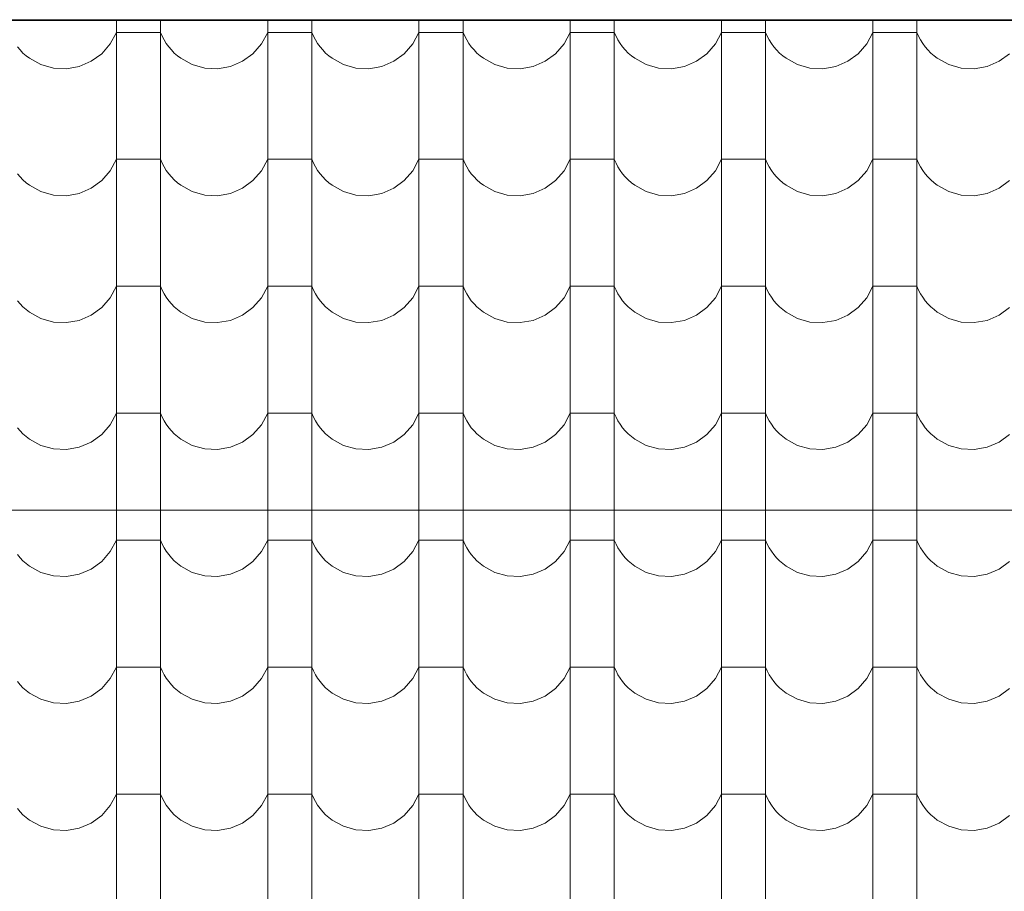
# Model space of a CAD drawing. Header units: millimetres. Extents: x -68772 to 137055, y -73300 to 19650.
# Tile 180 of 212: x 80269 to 81665, y -38019 to -36782. Entities that reach past the tile are written whole.
import ezdxf

# ---------------------------------------------------------------- set-up
doc = ezdxf.new("R2010")
doc.units = ezdxf.units.MM
doc.header["$MEASUREMENT"] = 0
for name, color, linetype, lineweight in [('Nowe_810-G Ogólne_Nr_pióra__1', 7, 'Continuous', 18), ('Nowe_810-G Ogólne_Nr_pióra__26', 13, 'Continuous', 18), ('Nowe_NIEWIDOCZNE DACHY_Nr_pióra__1', 7, 'Continuous', 18)]:
    doc.layers.add(name, color=color, linetype=linetype, lineweight=lineweight)

# ---------------------------------------------------------------- blocks, each defined once
blk = doc.blocks.new('*X46')
at = {"layer": 'Nowe_810-G Ogólne_Nr_pióra__26', "color": 13, "linetype": 'Continuous', "lineweight": 18}
for p, q in [((80406.3, -36783.7), (80406.3, -36910.2)), ((80468.7, -36783.8), (80468.7, -36910.2)), ((80620.8, -36783.8), (80620.8, -36910.2)), ((80683.2, -36783.8), (80683.2, -36910.2)), ((80835.3, -36783.8), (80835.3, -36910.2)), ((80897.7, -36783.8), (80897.7, -36910.2)), ((81049.8, -36783.9), (81049.8, -36910.2)), ((81112.2, -36783.9), (81112.2, -36910.2)), ((81264.3, -36783.9), (81264.3, -36910.2)), ((81326.7, -36783.9), (81326.7, -36910.2)), ((81478.8, -36783.9), (81478.8, -36910.2)), ((81541.2, -36783.9), (81541.2, -36910.2)), ((80397.6, -36816.7), (80406.3, -36800.4)), ((80437.5, -36800.4), (80406.3, -36800.4)), ((80468.7, -36800.4), (80437.5, -36800.4)), ((80468.7, -36800.4), (80471.1, -36805.9)), ((80471.1, -36805.9), (80473.9, -36811.1)), ((80612.1, -36816.7), (80620.8, -36800.4)), ((80652, -36800.4), (80620.8, -36800.4)), ((80683.2, -36800.4), (80652, -36800.4)), ((80683.2, -36800.4), (80685.6, -36805.9)), ((80685.6, -36805.9), (80688.4, -36811.1)), ((80826.6, -36816.7), (80835.3, -36800.4)), ((80866.5, -36800.4), (80835.3, -36800.4)), ((80897.7, -36800.4), (80866.5, -36800.4)), ((80897.7, -36800.4), (80900.1, -36805.9)), ((80900.1, -36805.9), (80902.9, -36811.1)), ((81041.1, -36816.7), (81049.8, -36800.4)), ((81081, -36800.4), (81049.8, -36800.4)), ((81112.2, -36800.4), (81081, -36800.4)), ((81112.2, -36800.4), (81114.6, -36805.9)), ((81114.6, -36805.9), (81117.4, -36811.1)), ((81255.6, -36816.7), (81264.3, -36800.4)), ((81295.5, -36800.4), (81264.3, -36800.4)), ((81326.7, -36800.4), (81295.5, -36800.4)), ((81326.7, -36800.4), (81329.1, -36805.9)), ((81329.1, -36805.9), (81331.9, -36811.1)), ((81470.1, -36816.7), (81478.8, -36800.4)), ((81510, -36800.4), (81478.8, -36800.4)), ((81541.2, -36800.4), (81510, -36800.4)), ((81541.2, -36800.4), (81543.6, -36805.9)), ((81543.6, -36805.9), (81546.4, -36811.1)), ((80385.5, -36830.7), (80397.6, -36816.7)), ((80473.9, -36811.1), (80477, -36816.1)), ((80477, -36816.1), (80480.5, -36820.9)), ((80600, -36830.7), (80612.1, -36816.7)), ((80688.4, -36811.1), (80691.5, -36816.1)), ((80691.5, -36816.1), (80695, -36820.9)), ((80814.5, -36830.7), (80826.6, -36816.7)), ((80902.9, -36811.1), (80906, -36816.1)), ((80906, -36816.1), (80909.5, -36820.9)), ((81029, -36830.7), (81041.1, -36816.7)), ((81117.4, -36811.1), (81120.5, -36816.1)), ((81120.5, -36816.1), (81124, -36820.9)), ((81243.5, -36830.7), (81255.6, -36816.7)), ((81331.9, -36811.1), (81335, -36816.1)), ((81335, -36816.1), (81338.5, -36820.9)), ((81458, -36830.7), (81470.1, -36816.7)), ((81546.4, -36811.1), (81549.5, -36816.1)), ((81549.5, -36816.1), (81553, -36820.9)), ((80266, -36820.9), (80269.8, -36825.4)), ((80269.8, -36825.4), (80273.9, -36829.7)), ((80273.9, -36829.7), (80278.4, -36833.6)), ((80278.4, -36833.6), (80283.1, -36837.2)), ((80370.6, -36841.5), (80385.5, -36830.7)), ((80480.5, -36820.9), (80484.3, -36825.4)), ((80484.3, -36825.4), (80488.4, -36829.7)), ((80488.4, -36829.7), (80492.9, -36833.6)), ((80492.9, -36833.6), (80497.6, -36837.2)), ((80585.1, -36841.5), (80600, -36830.7)), ((80695, -36820.9), (80698.8, -36825.4)), ((80698.8, -36825.4), (80702.9, -36829.7)), ((80702.9, -36829.7), (80707.4, -36833.6)), ((80707.4, -36833.6), (80712.1, -36837.2)), ((80799.6, -36841.5), (80814.5, -36830.7)), ((80909.5, -36820.9), (80913.3, -36825.4)), ((80913.3, -36825.4), (80917.4, -36829.7)), ((80917.4, -36829.7), (80921.9, -36833.6)), ((80921.9, -36833.6), (80926.6, -36837.2)), ((81014.1, -36841.5), (81029, -36830.7)), ((81124, -36820.9), (81127.8, -36825.4)), ((81127.8, -36825.4), (81131.9, -36829.7)), ((81131.9, -36829.7), (81136.4, -36833.6)), ((81136.4, -36833.6), (81141.1, -36837.2)), ((81228.6, -36841.5), (81243.5, -36830.7)), ((81338.5, -36820.9), (81342.3, -36825.4)), ((81342.3, -36825.4), (81346.4, -36829.7)), ((81346.4, -36829.7), (81350.9, -36833.6)), ((81350.9, -36833.6), (81355.6, -36837.2)), ((81443.1, -36841.5), (81458, -36830.7)), ((81553, -36820.9), (81556.8, -36825.4)), ((81556.8, -36825.4), (81560.9, -36829.7)), ((81560.9, -36829.7), (81565.4, -36833.6)), ((81565.4, -36833.6), (81570.1, -36837.2)), ((81657.6, -36841.5), (81672.5, -36830.7)), ((80283.1, -36837.2), (80299.3, -36846.1)), ((80299.3, -36846.1), (80317, -36851.1)), ((80353.6, -36848.8), (80370.6, -36841.5)), ((80497.6, -36837.2), (80513.8, -36846.1)), ((80513.8, -36846.1), (80531.5, -36851.1)), ((80568.1, -36848.8), (80585.1, -36841.5)), ((80712.1, -36837.2), (80728.3, -36846.1)), ((80728.3, -36846.1), (80746, -36851.1)), ((80782.6, -36848.8), (80799.6, -36841.5)), ((80926.6, -36837.2), (80942.8, -36846.1)), ((80942.8, -36846.1), (80960.5, -36851.1)), ((80997.1, -36848.8), (81014.1, -36841.5)), ((81141.1, -36837.2), (81157.3, -36846.1)), ((81157.3, -36846.1), (81175, -36851.1)), ((81211.6, -36848.8), (81228.6, -36841.5)), ((81355.6, -36837.2), (81371.8, -36846.1)), ((81371.8, -36846.1), (81389.5, -36851.1)), ((81426.1, -36848.8), (81443.1, -36841.5)), ((81570.1, -36837.2), (81586.3, -36846.1)), ((81586.3, -36846.1), (81604, -36851.1)), ((81640.6, -36848.8), (81657.6, -36841.5)), ((80317, -36851.1), (80335.4, -36852)), ((80335.4, -36852), (80353.6, -36848.8)), ((80531.5, -36851.1), (80549.9, -36852)), ((80549.9, -36852), (80568.1, -36848.8)), ((80746, -36851.1), (80764.4, -36852)), ((80764.4, -36852), (80782.6, -36848.8)), ((80960.5, -36851.1), (80978.9, -36852)), ((80978.9, -36852), (80997.1, -36848.8)), ((81175, -36851.1), (81193.4, -36852)), ((81193.4, -36852), (81211.6, -36848.8)), ((81389.5, -36851.1), (81407.9, -36852)), ((81407.9, -36852), (81426.1, -36848.8)), ((81604, -36851.1), (81622.4, -36852)), ((81622.4, -36852), (81640.6, -36848.8)), ((80406.3, -36910.2), (80406.3, -37090.3)), ((80468.7, -36910.2), (80468.7, -37090.3)), ((80620.8, -36910.2), (80620.8, -37090.3)), ((80683.2, -36910.2), (80683.2, -37090.3)), ((80835.3, -36910.2), (80835.3, -37090.3)), ((80897.7, -36910.2), (80897.7, -37090.3)), ((81049.8, -36910.2), (81049.8, -37090.3)), ((81112.2, -36910.2), (81112.2, -37090.3)), ((81264.3, -36910.2), (81264.3, -37090.3)), ((81326.7, -36910.2), (81326.7, -37090.3)), ((81478.8, -36910.2), (81478.8, -37090.3)), ((81541.2, -36910.2), (81541.2, -37090.3)), ((80397.6, -36996.8), (80406.3, -36980.5)), ((80437.5, -36980.5), (80406.3, -36980.5)), ((80468.7, -36980.5), (80437.5, -36980.5)), ((80468.7, -36980.5), (80471.1, -36985.9)), ((80471.1, -36985.9), (80473.9, -36991.2)), ((80612.1, -36996.8), (80620.8, -36980.5)), ((80652, -36980.5), (80620.8, -36980.5)), ((80683.2, -36980.5), (80652, -36980.5)), ((80683.2, -36980.5), (80685.6, -36985.9)), ((80685.6, -36985.9), (80688.4, -36991.2)), ((80826.6, -36996.8), (80835.3, -36980.5)), ((80866.5, -36980.5), (80835.3, -36980.5)), ((80897.7, -36980.5), (80866.5, -36980.5)), ((80897.7, -36980.5), (80900.1, -36985.9)), ((80900.1, -36985.9), (80902.9, -36991.2)), ((81041.1, -36996.8), (81049.8, -36980.5)), ((81081, -36980.5), (81049.8, -36980.5)), ((81112.2, -36980.5), (81081, -36980.5)), ((81112.2, -36980.5), (81114.6, -36985.9)), ((81114.6, -36985.9), (81117.4, -36991.2)), ((81255.6, -36996.8), (81264.3, -36980.5)), ((81295.5, -36980.5), (81264.3, -36980.5)), ((81326.7, -36980.5), (81295.5, -36980.5)), ((81326.7, -36980.5), (81329.1, -36985.9)), ((81329.1, -36985.9), (81331.9, -36991.2)), ((81470.1, -36996.8), (81478.8, -36980.5)), ((81510, -36980.5), (81478.8, -36980.5)), ((81541.2, -36980.5), (81510, -36980.5)), ((81541.2, -36980.5), (81543.6, -36985.9)), ((81543.6, -36985.9), (81546.4, -36991.2)), ((80266, -37001), (80269.8, -37005.5)), ((80385.5, -37010.7), (80397.6, -36996.8)), ((80473.9, -36991.2), (80477, -36996.2)), ((80477, -36996.2), (80480.5, -37001)), ((80480.5, -37001), (80484.3, -37005.5)), ((80600, -37010.7), (80612.1, -36996.8)), ((80688.4, -36991.2), (80691.5, -36996.2)), ((80691.5, -36996.2), (80695, -37001)), ((80695, -37001), (80698.8, -37005.5)), ((80814.5, -37010.7), (80826.6, -36996.8)), ((80902.9, -36991.2), (80906, -36996.2)), ((80906, -36996.2), (80909.5, -37001)), ((80909.5, -37001), (80913.3, -37005.5)), ((81029, -37010.7), (81041.1, -36996.8)), ((81117.4, -36991.2), (81120.5, -36996.2)), ((81120.5, -36996.2), (81124, -37001)), ((81124, -37001), (81127.8, -37005.5)), ((81243.5, -37010.7), (81255.6, -36996.8)), ((81331.9, -36991.2), (81335, -36996.2)), ((81335, -36996.2), (81338.5, -37001)), ((81338.5, -37001), (81342.3, -37005.5)), ((81458, -37010.7), (81470.1, -36996.8)), ((81546.4, -36991.2), (81549.5, -36996.2)), ((81549.5, -36996.2), (81553, -37001)), ((81553, -37001), (81556.8, -37005.5)), ((80269.8, -37005.5), (80273.9, -37009.7)), ((80273.9, -37009.7), (80278.4, -37013.6)), ((80278.4, -37013.6), (80283.1, -37017.2)), ((80370.6, -37021.6), (80385.5, -37010.7)), ((80484.3, -37005.5), (80488.4, -37009.7)), ((80488.4, -37009.7), (80492.9, -37013.6)), ((80492.9, -37013.6), (80497.6, -37017.2)), ((80585.1, -37021.6), (80600, -37010.7)), ((80698.8, -37005.5), (80702.9, -37009.7)), ((80702.9, -37009.7), (80707.4, -37013.6)), ((80707.4, -37013.6), (80712.1, -37017.2)), ((80799.6, -37021.6), (80814.5, -37010.7)), ((80913.3, -37005.5), (80917.4, -37009.7)), ((80917.4, -37009.7), (80921.9, -37013.6)), ((80921.9, -37013.6), (80926.6, -37017.2)), ((81014.1, -37021.6), (81029, -37010.7)), ((81127.8, -37005.5), (81131.9, -37009.7)), ((81131.9, -37009.7), (81136.4, -37013.6)), ((81136.4, -37013.6), (81141.1, -37017.2)), ((81228.6, -37021.6), (81243.5, -37010.7)), ((81342.3, -37005.5), (81346.4, -37009.7)), ((81346.4, -37009.7), (81350.9, -37013.6)), ((81350.9, -37013.6), (81355.6, -37017.2)), ((81443.1, -37021.6), (81458, -37010.7)), ((81556.8, -37005.5), (81560.9, -37009.7)), ((81560.9, -37009.7), (81565.4, -37013.6)), ((81565.4, -37013.6), (81570.1, -37017.2)), ((81657.6, -37021.6), (81672.5, -37010.7)), ((80283.1, -37017.2), (80299.3, -37026.1)), ((80299.3, -37026.1), (80317, -37031.1)), ((80335.4, -37032.1), (80353.6, -37028.8)), ((80353.6, -37028.8), (80370.6, -37021.6)), ((80497.6, -37017.2), (80513.8, -37026.1)), ((80513.8, -37026.1), (80531.5, -37031.1)), ((80549.9, -37032.1), (80568.1, -37028.8)), ((80568.1, -37028.8), (80585.1, -37021.6)), ((80712.1, -37017.2), (80728.3, -37026.1)), ((80728.3, -37026.1), (80746, -37031.1)), ((80764.4, -37032.1), (80782.6, -37028.8)), ((80782.6, -37028.8), (80799.6, -37021.6)), ((80926.6, -37017.2), (80942.8, -37026.1)), ((80942.8, -37026.1), (80960.5, -37031.1)), ((80978.9, -37032.1), (80997.1, -37028.8)), ((80997.1, -37028.8), (81014.1, -37021.6)), ((81141.1, -37017.2), (81157.3, -37026.1)), ((81157.3, -37026.1), (81175, -37031.1)), ((81193.4, -37032.1), (81211.6, -37028.8)), ((81211.6, -37028.8), (81228.6, -37021.6)), ((81355.6, -37017.2), (81371.8, -37026.1)), ((81371.8, -37026.1), (81389.5, -37031.1)), ((81407.9, -37032.1), (81426.1, -37028.8)), ((81426.1, -37028.8), (81443.1, -37021.6)), ((81570.1, -37017.2), (81586.3, -37026.1)), ((81586.3, -37026.1), (81604, -37031.1)), ((81622.4, -37032.1), (81640.6, -37028.8)), ((81640.6, -37028.8), (81657.6, -37021.6)), ((80317, -37031.1), (80335.4, -37032.1)), ((80531.5, -37031.1), (80549.9, -37032.1)), ((80746, -37031.1), (80764.4, -37032.1)), ((80960.5, -37031.1), (80978.9, -37032.1)), ((81175, -37031.1), (81193.4, -37032.1)), ((81389.5, -37031.1), (81407.9, -37032.1)), ((81604, -37031.1), (81622.4, -37032.1)), ((80406.3, -37090.3), (80406.3, -37270.3)), ((80468.7, -37090.3), (80468.7, -37270.3)), ((80620.8, -37090.3), (80620.8, -37270.3)), ((80683.2, -37090.3), (80683.2, -37270.3)), ((80835.3, -37090.3), (80835.3, -37270.3)), ((80897.7, -37090.3), (80897.7, -37270.3)), ((81049.8, -37090.3), (81049.8, -37270.3)), ((81112.2, -37090.3), (81112.2, -37270.3)), ((81264.3, -37090.3), (81264.3, -37270.3)), ((81326.7, -37090.3), (81326.7, -37270.3)), ((81478.8, -37090.3), (81478.8, -37270.3)), ((81541.2, -37090.3), (81541.2, -37270.3)), ((80397.6, -37176.8), (80406.3, -37160.5)), ((80437.5, -37160.5), (80406.3, -37160.5)), ((80468.7, -37160.5), (80437.5, -37160.5)), ((80468.7, -37160.5), (80471.1, -37166)), ((80471.1, -37166), (80473.9, -37171.2)), ((80612.1, -37176.8), (80620.8, -37160.5)), ((80652, -37160.5), (80620.8, -37160.5)), ((80683.2, -37160.5), (80652, -37160.5)), ((80683.2, -37160.5), (80685.6, -37166)), ((80685.6, -37166), (80688.4, -37171.2)), ((80826.6, -37176.8), (80835.3, -37160.5)), ((80866.5, -37160.5), (80835.3, -37160.5)), ((80897.7, -37160.5), (80866.5, -37160.5)), ((80897.7, -37160.5), (80900.1, -37166)), ((80900.1, -37166), (80902.9, -37171.2)), ((81041.1, -37176.8), (81049.8, -37160.5)), ((81081, -37160.5), (81049.8, -37160.5)), ((81112.2, -37160.5), (81081, -37160.5)), ((81112.2, -37160.5), (81114.6, -37166)), ((81114.6, -37166), (81117.4, -37171.2)), ((81255.6, -37176.8), (81264.3, -37160.5)), ((81295.5, -37160.5), (81264.3, -37160.5)), ((81326.7, -37160.5), (81295.5, -37160.5)), ((81326.7, -37160.5), (81329.1, -37166)), ((81329.1, -37166), (81331.9, -37171.2)), ((81470.1, -37176.8), (81478.8, -37160.5)), ((81510, -37160.5), (81478.8, -37160.5)), ((81541.2, -37160.5), (81510, -37160.5)), ((81541.2, -37160.5), (81543.6, -37166)), ((81543.6, -37166), (81546.4, -37171.2)), ((80266, -37181), (80269.8, -37185.5)), ((80385.5, -37190.8), (80397.6, -37176.8)), ((80473.9, -37171.2), (80477, -37176.2)), ((80477, -37176.2), (80480.5, -37181)), ((80480.5, -37181), (80484.3, -37185.5)), ((80600, -37190.8), (80612.1, -37176.8)), ((80688.4, -37171.2), (80691.5, -37176.2)), ((80691.5, -37176.2), (80695, -37181)), ((80695, -37181), (80698.8, -37185.5)), ((80814.5, -37190.8), (80826.6, -37176.8)), ((80902.9, -37171.2), (80906, -37176.2)), ((80906, -37176.2), (80909.5, -37181)), ((80909.5, -37181), (80913.3, -37185.5)), ((81029, -37190.8), (81041.1, -37176.8)), ((81117.4, -37171.2), (81120.5, -37176.2)), ((81120.5, -37176.2), (81124, -37181)), ((81124, -37181), (81127.8, -37185.5)), ((81243.5, -37190.8), (81255.6, -37176.8)), ((81331.9, -37171.2), (81335, -37176.2)), ((81335, -37176.2), (81338.5, -37181)), ((81338.5, -37181), (81342.3, -37185.5)), ((81458, -37190.8), (81470.1, -37176.8)), ((81546.4, -37171.2), (81549.5, -37176.2)), ((81549.5, -37176.2), (81553, -37181)), ((81553, -37181), (81556.8, -37185.5)), ((80269.8, -37185.5), (80273.9, -37189.8)), ((80273.9, -37189.8), (80278.4, -37193.7)), ((80278.4, -37193.7), (80283.1, -37197.3)), ((80283.1, -37197.3), (80299.3, -37206.2)), ((80370.6, -37201.6), (80385.5, -37190.8)), ((80484.3, -37185.5), (80488.4, -37189.8)), ((80488.4, -37189.8), (80492.9, -37193.7)), ((80492.9, -37193.7), (80497.6, -37197.3)), ((80497.6, -37197.3), (80513.8, -37206.2)), ((80585.1, -37201.6), (80600, -37190.8)), ((80698.8, -37185.5), (80702.9, -37189.8)), ((80702.9, -37189.8), (80707.4, -37193.7)), ((80707.4, -37193.7), (80712.1, -37197.3)), ((80712.1, -37197.3), (80728.3, -37206.2)), ((80799.6, -37201.6), (80814.5, -37190.8)), ((80913.3, -37185.5), (80917.4, -37189.8)), ((80917.4, -37189.8), (80921.9, -37193.7)), ((80921.9, -37193.7), (80926.6, -37197.3)), ((80926.6, -37197.3), (80942.8, -37206.2)), ((81014.1, -37201.6), (81029, -37190.8)), ((81127.8, -37185.5), (81131.9, -37189.8)), ((81131.9, -37189.8), (81136.4, -37193.7)), ((81136.4, -37193.7), (81141.1, -37197.3)), ((81141.1, -37197.3), (81157.3, -37206.2)), ((81228.6, -37201.6), (81243.5, -37190.8)), ((81342.3, -37185.5), (81346.4, -37189.8)), ((81346.4, -37189.8), (81350.9, -37193.7)), ((81350.9, -37193.7), (81355.6, -37197.3)), ((81355.6, -37197.3), (81371.8, -37206.2)), ((81443.1, -37201.6), (81458, -37190.8)), ((81556.8, -37185.5), (81560.9, -37189.8)), ((81560.9, -37189.8), (81565.4, -37193.7)), ((81565.4, -37193.7), (81570.1, -37197.3)), ((81570.1, -37197.3), (81586.3, -37206.2)), ((81657.6, -37201.6), (81672.5, -37190.8)), ((80299.3, -37206.2), (80317, -37211.2)), ((80317, -37211.2), (80335.4, -37212.1)), ((80335.4, -37212.1), (80353.6, -37208.9)), ((80353.6, -37208.9), (80370.6, -37201.6)), ((80513.8, -37206.2), (80531.5, -37211.2)), ((80531.5, -37211.2), (80549.9, -37212.1)), ((80549.9, -37212.1), (80568.1, -37208.9)), ((80568.1, -37208.9), (80585.1, -37201.6)), ((80728.3, -37206.2), (80746, -37211.2)), ((80746, -37211.2), (80764.4, -37212.1)), ((80764.4, -37212.1), (80782.6, -37208.9)), ((80782.6, -37208.9), (80799.6, -37201.6)), ((80942.8, -37206.2), (80960.5, -37211.2)), ((80960.5, -37211.2), (80978.9, -37212.1)), ((80978.9, -37212.1), (80997.1, -37208.9)), ((80997.1, -37208.9), (81014.1, -37201.6)), ((81157.3, -37206.2), (81175, -37211.2)), ((81175, -37211.2), (81193.4, -37212.1)), ((81193.4, -37212.1), (81211.6, -37208.9)), ((81211.6, -37208.9), (81228.6, -37201.6)), ((81371.8, -37206.2), (81389.5, -37211.2)), ((81389.5, -37211.2), (81407.9, -37212.1)), ((81407.9, -37212.1), (81426.1, -37208.9)), ((81426.1, -37208.9), (81443.1, -37201.6)), ((81586.3, -37206.2), (81604, -37211.2)), ((81604, -37211.2), (81622.4, -37212.1)), ((81622.4, -37212.1), (81640.6, -37208.9)), ((81640.6, -37208.9), (81657.6, -37201.6)), ((80406.3, -37270.3), (80406.3, -37450.4)), ((80468.7, -37270.3), (80468.7, -37450.4)), ((80620.8, -37270.3), (80620.8, -37450.4)), ((80683.2, -37270.3), (80683.2, -37450.4)), ((80835.3, -37270.3), (80835.3, -37450.4)), ((80897.7, -37270.3), (80897.7, -37450.4)), ((81049.8, -37270.3), (81049.8, -37450.4)), ((81112.2, -37270.3), (81112.2, -37450.4)), ((81264.3, -37270.3), (81264.3, -37450.4)), ((81326.7, -37270.3), (81326.7, -37450.4)), ((81478.8, -37270.3), (81478.8, -37450.4)), ((81541.2, -37270.3), (81541.2, -37450.4)), ((80397.6, -37356.9), (80406.3, -37340.6)), ((80437.5, -37340.6), (80406.3, -37340.6)), ((80468.7, -37340.6), (80437.5, -37340.6)), ((80468.7, -37340.6), (80471.1, -37346)), ((80471.1, -37346), (80473.9, -37351.3)), ((80612.1, -37356.9), (80620.8, -37340.6)), ((80652, -37340.6), (80620.8, -37340.6)), ((80683.2, -37340.6), (80652, -37340.6)), ((80683.2, -37340.6), (80685.6, -37346)), ((80685.6, -37346), (80688.4, -37351.3)), ((80826.6, -37356.9), (80835.3, -37340.6)), ((80866.5, -37340.6), (80835.3, -37340.6)), ((80897.7, -37340.6), (80866.5, -37340.6)), ((80897.7, -37340.6), (80900.1, -37346)), ((80900.1, -37346), (80902.9, -37351.3)), ((81041.1, -37356.9), (81049.8, -37340.6)), ((81081, -37340.6), (81049.8, -37340.6)), ((81112.2, -37340.6), (81081, -37340.6)), ((81112.2, -37340.6), (81114.6, -37346)), ((81114.6, -37346), (81117.4, -37351.3)), ((81255.6, -37356.9), (81264.3, -37340.6)), ((81295.5, -37340.6), (81264.3, -37340.6)), ((81326.7, -37340.6), (81295.5, -37340.6)), ((81326.7, -37340.6), (81329.1, -37346)), ((81329.1, -37346), (81331.9, -37351.3)), ((81470.1, -37356.9), (81478.8, -37340.6)), ((81510, -37340.6), (81478.8, -37340.6)), ((81541.2, -37340.6), (81510, -37340.6)), ((81541.2, -37340.6), (81543.6, -37346)), ((81543.6, -37346), (81546.4, -37351.3)), ((80266, -37361.1), (80269.8, -37365.6)), ((80385.5, -37370.8), (80397.6, -37356.9)), ((80473.9, -37351.3), (80477, -37356.3)), ((80477, -37356.3), (80480.5, -37361.1)), ((80480.5, -37361.1), (80484.3, -37365.6)), ((80600, -37370.8), (80612.1, -37356.9)), ((80688.4, -37351.3), (80691.5, -37356.3)), ((80691.5, -37356.3), (80695, -37361.1)), ((80695, -37361.1), (80698.8, -37365.6)), ((80814.5, -37370.8), (80826.6, -37356.9)), ((80902.9, -37351.3), (80906, -37356.3)), ((80906, -37356.3), (80909.5, -37361.1)), ((80909.5, -37361.1), (80913.3, -37365.6)), ((81029, -37370.8), (81041.1, -37356.9)), ((81117.4, -37351.3), (81120.5, -37356.3)), ((81120.5, -37356.3), (81124, -37361.1)), ((81124, -37361.1), (81127.8, -37365.6)), ((81243.5, -37370.8), (81255.6, -37356.9)), ((81331.9, -37351.3), (81335, -37356.3)), ((81335, -37356.3), (81338.5, -37361.1)), ((81338.5, -37361.1), (81342.3, -37365.6)), ((81458, -37370.8), (81470.1, -37356.9)), ((81546.4, -37351.3), (81549.5, -37356.3)), ((81549.5, -37356.3), (81553, -37361.1)), ((81553, -37361.1), (81556.8, -37365.6)), ((80269.8, -37365.6), (80273.9, -37369.8)), ((80273.9, -37369.8), (80278.4, -37373.7)), ((80278.4, -37373.7), (80283.1, -37377.3)), ((80283.1, -37377.3), (80299.3, -37386.2)), ((80370.6, -37381.7), (80385.5, -37370.8)), ((80484.3, -37365.6), (80488.4, -37369.8)), ((80488.4, -37369.8), (80492.9, -37373.7)), ((80492.9, -37373.7), (80497.6, -37377.3)), ((80497.6, -37377.3), (80513.8, -37386.2)), ((80585.1, -37381.7), (80600, -37370.8)), ((80698.8, -37365.6), (80702.9, -37369.8)), ((80702.9, -37369.8), (80707.4, -37373.7)), ((80707.4, -37373.7), (80712.1, -37377.3)), ((80712.1, -37377.3), (80728.3, -37386.2)), ((80799.6, -37381.7), (80814.5, -37370.8)), ((80913.3, -37365.6), (80917.4, -37369.8)), ((80917.4, -37369.8), (80921.9, -37373.7)), ((80921.9, -37373.7), (80926.6, -37377.3)), ((80926.6, -37377.3), (80942.8, -37386.2)), ((81014.1, -37381.7), (81029, -37370.8)), ((81127.8, -37365.6), (81131.9, -37369.8)), ((81131.9, -37369.8), (81136.4, -37373.7)), ((81136.4, -37373.7), (81141.1, -37377.3)), ((81141.1, -37377.3), (81157.3, -37386.2)), ((81228.6, -37381.7), (81243.5, -37370.8)), ((81342.3, -37365.6), (81346.4, -37369.8)), ((81346.4, -37369.8), (81350.9, -37373.7)), ((81350.9, -37373.7), (81355.6, -37377.3)), ((81355.6, -37377.3), (81371.8, -37386.2)), ((81443.1, -37381.7), (81458, -37370.8)), ((81556.8, -37365.6), (81560.9, -37369.8)), ((81560.9, -37369.8), (81565.4, -37373.7)), ((81565.4, -37373.7), (81570.1, -37377.3)), ((81570.1, -37377.3), (81586.3, -37386.2)), ((81657.6, -37381.7), (81672.5, -37370.8)), ((80299.3, -37386.2), (80317, -37391.2)), ((80317, -37391.2), (80335.4, -37392.2)), ((80335.4, -37392.2), (80353.6, -37388.9)), ((80353.6, -37388.9), (80370.6, -37381.7)), ((80513.8, -37386.2), (80531.5, -37391.2)), ((80531.5, -37391.2), (80549.9, -37392.2)), ((80549.9, -37392.2), (80568.1, -37388.9)), ((80568.1, -37388.9), (80585.1, -37381.7)), ((80728.3, -37386.2), (80746, -37391.2)), ((80746, -37391.2), (80764.4, -37392.2)), ((80764.4, -37392.2), (80782.6, -37388.9)), ((80782.6, -37388.9), (80799.6, -37381.7)), ((80942.8, -37386.2), (80960.5, -37391.2)), ((80960.5, -37391.2), (80978.9, -37392.2)), ((80978.9, -37392.2), (80997.1, -37388.9)), ((80997.1, -37388.9), (81014.1, -37381.7)), ((81157.3, -37386.2), (81175, -37391.2)), ((81175, -37391.2), (81193.4, -37392.2)), ((81193.4, -37392.2), (81211.6, -37388.9)), ((81211.6, -37388.9), (81228.6, -37381.7)), ((81371.8, -37386.2), (81389.5, -37391.2)), ((81389.5, -37391.2), (81407.9, -37392.2)), ((81407.9, -37392.2), (81426.1, -37388.9)), ((81426.1, -37388.9), (81443.1, -37381.7)), ((81586.3, -37386.2), (81604, -37391.2)), ((81604, -37391.2), (81622.4, -37392.2)), ((81622.4, -37392.2), (81640.6, -37388.9)), ((81640.6, -37388.9), (81657.6, -37381.7)), ((80406.3, -37450.4), (80406.3, -37630.4)), ((80468.7, -37450.4), (80468.7, -37630.4)), ((80620.8, -37450.4), (80620.8, -37630.4)), ((80683.2, -37450.4), (80683.2, -37630.4)), ((80835.3, -37450.4), (80835.3, -37630.4)), ((80897.7, -37450.4), (80897.7, -37630.4)), ((81049.8, -37450.4), (81049.8, -37630.4)), ((81112.2, -37450.4), (81112.2, -37630.4)), ((81264.3, -37450.4), (81264.3, -37630.4)), ((81326.7, -37450.4), (81326.7, -37630.4)), ((81478.8, -37450.4), (81478.8, -37630.4)), ((81541.2, -37450.4), (81541.2, -37630.4)), ((80397.6, -37536.9), (80406.3, -37520.6)), ((80437.5, -37520.6), (80406.3, -37520.6)), ((80468.7, -37520.6), (80437.5, -37520.6)), ((80468.7, -37520.6), (80471.1, -37526.1)), ((80471.1, -37526.1), (80473.9, -37531.3)), ((80473.9, -37531.3), (80477, -37536.3)), ((80612.1, -37536.9), (80620.8, -37520.6)), ((80652, -37520.6), (80620.8, -37520.6)), ((80683.2, -37520.6), (80652, -37520.6)), ((80683.2, -37520.6), (80685.6, -37526.1)), ((80685.6, -37526.1), (80688.4, -37531.3)), ((80688.4, -37531.3), (80691.5, -37536.3)), ((80826.6, -37536.9), (80835.3, -37520.6)), ((80866.5, -37520.6), (80835.3, -37520.6)), ((80897.7, -37520.6), (80866.5, -37520.6)), ((80897.7, -37520.6), (80900.1, -37526.1)), ((80900.1, -37526.1), (80902.9, -37531.3)), ((80902.9, -37531.3), (80906, -37536.3)), ((81041.1, -37536.9), (81049.8, -37520.6)), ((81081, -37520.6), (81049.8, -37520.6)), ((81112.2, -37520.6), (81081, -37520.6)), ((81112.2, -37520.6), (81114.6, -37526.1)), ((81114.6, -37526.1), (81117.4, -37531.3)), ((81117.4, -37531.3), (81120.5, -37536.3)), ((81255.6, -37536.9), (81264.3, -37520.6)), ((81295.5, -37520.6), (81264.3, -37520.6)), ((81326.7, -37520.6), (81295.5, -37520.6)), ((81326.7, -37520.6), (81329.1, -37526.1)), ((81329.1, -37526.1), (81331.9, -37531.3)), ((81331.9, -37531.3), (81335, -37536.3)), ((81470.1, -37536.9), (81478.8, -37520.6)), ((81510, -37520.6), (81478.8, -37520.6)), ((81541.2, -37520.6), (81510, -37520.6)), ((81541.2, -37520.6), (81543.6, -37526.1)), ((81543.6, -37526.1), (81546.4, -37531.3)), ((81546.4, -37531.3), (81549.5, -37536.3)), ((80266, -37541.1), (80269.8, -37545.6)), ((80269.8, -37545.6), (80273.9, -37549.9)), ((80385.5, -37550.9), (80397.6, -37536.9)), ((80477, -37536.3), (80480.5, -37541.1)), ((80480.5, -37541.1), (80484.3, -37545.6)), ((80484.3, -37545.6), (80488.4, -37549.9)), ((80600, -37550.9), (80612.1, -37536.9)), ((80691.5, -37536.3), (80695, -37541.1)), ((80695, -37541.1), (80698.8, -37545.6)), ((80698.8, -37545.6), (80702.9, -37549.9)), ((80814.5, -37550.9), (80826.6, -37536.9)), ((80906, -37536.3), (80909.5, -37541.1)), ((80909.5, -37541.1), (80913.3, -37545.6)), ((80913.3, -37545.6), (80917.4, -37549.9)), ((81029, -37550.9), (81041.1, -37536.9)), ((81120.5, -37536.3), (81124, -37541.1)), ((81124, -37541.1), (81127.8, -37545.6)), ((81127.8, -37545.6), (81131.9, -37549.9)), ((81243.5, -37550.9), (81255.6, -37536.9)), ((81335, -37536.3), (81338.5, -37541.1)), ((81338.5, -37541.1), (81342.3, -37545.6)), ((81342.3, -37545.6), (81346.4, -37549.9)), ((81458, -37550.9), (81470.1, -37536.9)), ((81549.5, -37536.3), (81553, -37541.1)), ((81553, -37541.1), (81556.8, -37545.6)), ((81556.8, -37545.6), (81560.9, -37549.9)), ((80273.9, -37549.9), (80278.4, -37553.8)), ((80278.4, -37553.8), (80283.1, -37557.4)), ((80283.1, -37557.4), (80299.3, -37566.3)), ((80370.6, -37561.7), (80385.5, -37550.9)), ((80488.4, -37549.9), (80492.9, -37553.8)), ((80492.9, -37553.8), (80497.6, -37557.4)), ((80497.6, -37557.4), (80513.8, -37566.3)), ((80585.1, -37561.7), (80600, -37550.9)), ((80702.9, -37549.9), (80707.4, -37553.8)), ((80707.4, -37553.8), (80712.1, -37557.4)), ((80712.1, -37557.4), (80728.3, -37566.3)), ((80799.6, -37561.7), (80814.5, -37550.9)), ((80917.4, -37549.9), (80921.9, -37553.8)), ((80921.9, -37553.8), (80926.6, -37557.4)), ((80926.6, -37557.4), (80942.8, -37566.3)), ((81014.1, -37561.7), (81029, -37550.9)), ((81131.9, -37549.9), (81136.4, -37553.8)), ((81136.4, -37553.8), (81141.1, -37557.4)), ((81141.1, -37557.4), (81157.3, -37566.3)), ((81228.6, -37561.7), (81243.5, -37550.9)), ((81346.4, -37549.9), (81350.9, -37553.8)), ((81350.9, -37553.8), (81355.6, -37557.4)), ((81355.6, -37557.4), (81371.8, -37566.3)), ((81443.1, -37561.7), (81458, -37550.9)), ((81560.9, -37549.9), (81565.4, -37553.8)), ((81565.4, -37553.8), (81570.1, -37557.4)), ((81570.1, -37557.4), (81586.3, -37566.3)), ((81657.6, -37561.7), (81672.5, -37550.9)), ((80299.3, -37566.3), (80317, -37571.3)), ((80317, -37571.3), (80335.4, -37572.2)), ((80335.4, -37572.2), (80353.6, -37569)), ((80353.6, -37569), (80370.6, -37561.7)), ((80513.8, -37566.3), (80531.5, -37571.3)), ((80531.5, -37571.3), (80549.9, -37572.2)), ((80549.9, -37572.2), (80568.1, -37569)), ((80568.1, -37569), (80585.1, -37561.7)), ((80728.3, -37566.3), (80746, -37571.3)), ((80746, -37571.3), (80764.4, -37572.2)), ((80764.4, -37572.2), (80782.6, -37569)), ((80782.6, -37569), (80799.6, -37561.7)), ((80942.8, -37566.3), (80960.5, -37571.3)), ((80960.5, -37571.3), (80978.9, -37572.2)), ((80978.9, -37572.2), (80997.1, -37569)), ((80997.1, -37569), (81014.1, -37561.7)), ((81157.3, -37566.3), (81175, -37571.3)), ((81175, -37571.3), (81193.4, -37572.2)), ((81193.4, -37572.2), (81211.6, -37569)), ((81211.6, -37569), (81228.6, -37561.7)), ((81371.8, -37566.3), (81389.5, -37571.3)), ((81389.5, -37571.3), (81407.9, -37572.2)), ((81407.9, -37572.2), (81426.1, -37569)), ((81426.1, -37569), (81443.1, -37561.7)), ((81586.3, -37566.3), (81604, -37571.3)), ((81604, -37571.3), (81622.4, -37572.2)), ((81622.4, -37572.2), (81640.6, -37569)), ((81640.6, -37569), (81657.6, -37561.7)), ((80406.3, -37630.4), (80406.3, -37810.5)), ((80468.7, -37630.4), (80468.7, -37810.5)), ((80620.8, -37630.4), (80620.8, -37810.5)), ((80683.2, -37630.4), (80683.2, -37810.5)), ((80835.3, -37630.4), (80835.3, -37810.5)), ((80897.7, -37630.4), (80897.7, -37810.5)), ((81049.8, -37630.4), (81049.8, -37810.5)), ((81112.2, -37630.4), (81112.2, -37810.5)), ((81264.3, -37630.4), (81264.3, -37810.5)), ((81326.7, -37630.4), (81326.7, -37810.5)), ((81478.8, -37630.4), (81478.8, -37810.5)), ((81541.2, -37630.4), (81541.2, -37810.5)), ((80397.6, -37717), (80406.3, -37700.7)), ((80437.5, -37700.7), (80406.3, -37700.7)), ((80468.7, -37700.7), (80437.5, -37700.7)), ((80468.7, -37700.7), (80471.1, -37706.1)), ((80471.1, -37706.1), (80473.9, -37711.4)), ((80473.9, -37711.4), (80477, -37716.4)), ((80612.1, -37717), (80620.8, -37700.7)), ((80652, -37700.7), (80620.8, -37700.7)), ((80683.2, -37700.7), (80652, -37700.7)), ((80683.2, -37700.7), (80685.6, -37706.1)), ((80685.6, -37706.1), (80688.4, -37711.4)), ((80688.4, -37711.4), (80691.5, -37716.4)), ((80826.6, -37717), (80835.3, -37700.7)), ((80866.5, -37700.7), (80835.3, -37700.7)), ((80897.7, -37700.7), (80866.5, -37700.7)), ((80897.7, -37700.7), (80900.1, -37706.1)), ((80900.1, -37706.1), (80902.9, -37711.4)), ((80902.9, -37711.4), (80906, -37716.4)), ((81041.1, -37717), (81049.8, -37700.7)), ((81081, -37700.7), (81049.8, -37700.7)), ((81112.2, -37700.7), (81081, -37700.7)), ((81112.2, -37700.7), (81114.6, -37706.1)), ((81114.6, -37706.1), (81117.4, -37711.4)), ((81117.4, -37711.4), (81120.5, -37716.4)), ((81255.6, -37717), (81264.3, -37700.7)), ((81295.5, -37700.7), (81264.3, -37700.7)), ((81326.7, -37700.7), (81295.5, -37700.7)), ((81326.7, -37700.7), (81329.1, -37706.1)), ((81329.1, -37706.1), (81331.9, -37711.4)), ((81331.9, -37711.4), (81335, -37716.4)), ((81470.1, -37717), (81478.8, -37700.7)), ((81510, -37700.7), (81478.8, -37700.7)), ((81541.2, -37700.7), (81510, -37700.7)), ((81541.2, -37700.7), (81543.6, -37706.1)), ((81543.6, -37706.1), (81546.4, -37711.4)), ((81546.4, -37711.4), (81549.5, -37716.4)), ((80266, -37721.2), (80269.8, -37725.7)), ((80269.8, -37725.7), (80273.9, -37729.9)), ((80385.5, -37730.9), (80397.6, -37717)), ((80477, -37716.4), (80480.5, -37721.2)), ((80480.5, -37721.2), (80484.3, -37725.7)), ((80484.3, -37725.7), (80488.4, -37729.9)), ((80600, -37730.9), (80612.1, -37717)), ((80691.5, -37716.4), (80695, -37721.2)), ((80695, -37721.2), (80698.8, -37725.7)), ((80698.8, -37725.7), (80702.9, -37729.9)), ((80814.5, -37730.9), (80826.6, -37717)), ((80906, -37716.4), (80909.5, -37721.2)), ((80909.5, -37721.2), (80913.3, -37725.7)), ((80913.3, -37725.7), (80917.4, -37729.9)), ((81029, -37730.9), (81041.1, -37717)), ((81120.5, -37716.4), (81124, -37721.2)), ((81124, -37721.2), (81127.8, -37725.7)), ((81127.8, -37725.7), (81131.9, -37729.9)), ((81243.5, -37730.9), (81255.6, -37717)), ((81335, -37716.4), (81338.5, -37721.2)), ((81338.5, -37721.2), (81342.3, -37725.7)), ((81342.3, -37725.7), (81346.4, -37729.9)), ((81458, -37730.9), (81470.1, -37717)), ((81549.5, -37716.4), (81553, -37721.2)), ((81553, -37721.2), (81556.8, -37725.7)), ((81556.8, -37725.7), (81560.9, -37729.9)), ((80273.9, -37729.9), (80278.4, -37733.8)), ((80278.4, -37733.8), (80283.1, -37737.4)), ((80283.1, -37737.4), (80299.3, -37746.3)), ((80370.6, -37741.8), (80385.5, -37730.9)), ((80488.4, -37729.9), (80492.9, -37733.8)), ((80492.9, -37733.8), (80497.6, -37737.4)), ((80497.6, -37737.4), (80513.8, -37746.3)), ((80585.1, -37741.8), (80600, -37730.9)), ((80702.9, -37729.9), (80707.4, -37733.8)), ((80707.4, -37733.8), (80712.1, -37737.4)), ((80712.1, -37737.4), (80728.3, -37746.3)), ((80799.6, -37741.8), (80814.5, -37730.9)), ((80917.4, -37729.9), (80921.9, -37733.8)), ((80921.9, -37733.8), (80926.6, -37737.4)), ((80926.6, -37737.4), (80942.8, -37746.3)), ((81014.1, -37741.8), (81029, -37730.9)), ((81131.9, -37729.9), (81136.4, -37733.8)), ((81136.4, -37733.8), (81141.1, -37737.4)), ((81141.1, -37737.4), (81157.3, -37746.3)), ((81228.6, -37741.8), (81243.5, -37730.9)), ((81346.4, -37729.9), (81350.9, -37733.8)), ((81350.9, -37733.8), (81355.6, -37737.4)), ((81355.6, -37737.4), (81371.8, -37746.3)), ((81443.1, -37741.8), (81458, -37730.9)), ((81560.9, -37729.9), (81565.4, -37733.8)), ((81565.4, -37733.8), (81570.1, -37737.4)), ((81570.1, -37737.4), (81586.3, -37746.3)), ((81657.6, -37741.8), (81672.5, -37730.9)), ((80299.3, -37746.3), (80317, -37751.3)), ((80317, -37751.3), (80335.4, -37752.3)), ((80335.4, -37752.3), (80353.6, -37749)), ((80353.6, -37749), (80370.6, -37741.8)), ((80513.8, -37746.3), (80531.5, -37751.3)), ((80531.5, -37751.3), (80549.9, -37752.3)), ((80549.9, -37752.3), (80568.1, -37749)), ((80568.1, -37749), (80585.1, -37741.8)), ((80728.3, -37746.3), (80746, -37751.3)), ((80746, -37751.3), (80764.4, -37752.3)), ((80764.4, -37752.3), (80782.6, -37749)), ((80782.6, -37749), (80799.6, -37741.8)), ((80942.8, -37746.3), (80960.5, -37751.3)), ((80960.5, -37751.3), (80978.9, -37752.3)), ((80978.9, -37752.3), (80997.1, -37749)), ((80997.1, -37749), (81014.1, -37741.8)), ((81157.3, -37746.3), (81175, -37751.3)), ((81175, -37751.3), (81193.4, -37752.3)), ((81193.4, -37752.3), (81211.6, -37749)), ((81211.6, -37749), (81228.6, -37741.8)), ((81371.8, -37746.3), (81389.5, -37751.3)), ((81389.5, -37751.3), (81407.9, -37752.3)), ((81407.9, -37752.3), (81426.1, -37749)), ((81426.1, -37749), (81443.1, -37741.8)), ((81586.3, -37746.3), (81604, -37751.3)), ((81604, -37751.3), (81622.4, -37752.3)), ((81622.4, -37752.3), (81640.6, -37749)), ((81640.6, -37749), (81657.6, -37741.8)), ((80406.3, -37810.5), (80406.3, -37990.5)), ((80468.7, -37810.5), (80468.7, -37990.5)), ((80620.8, -37810.5), (80620.8, -37990.5)), ((80683.2, -37810.5), (80683.2, -37990.5)), ((80835.3, -37810.5), (80835.3, -37990.5)), ((80897.7, -37810.5), (80897.7, -37990.5)), ((81049.8, -37810.5), (81049.8, -37990.5)), ((81112.2, -37810.5), (81112.2, -37990.5)), ((81264.3, -37810.5), (81264.3, -37990.5)), ((81326.7, -37810.5), (81326.7, -37990.5)), ((81478.8, -37810.5), (81478.8, -37990.5)), ((81541.2, -37810.5), (81541.2, -37990.5)), ((80397.6, -37897), (80406.3, -37880.7)), ((80437.5, -37880.7), (80406.3, -37880.7)), ((80468.7, -37880.7), (80437.5, -37880.7)), ((80468.7, -37880.7), (80471.1, -37886.2)), ((80612.1, -37897), (80620.8, -37880.7)), ((80652, -37880.7), (80620.8, -37880.7)), ((80683.2, -37880.7), (80652, -37880.7)), ((80683.2, -37880.7), (80685.6, -37886.2)), ((80826.6, -37897), (80835.3, -37880.7)), ((80866.5, -37880.7), (80835.3, -37880.7)), ((80897.7, -37880.7), (80866.5, -37880.7)), ((80897.7, -37880.7), (80900.1, -37886.2)), ((81041.1, -37897), (81049.8, -37880.7)), ((81081, -37880.7), (81049.8, -37880.7)), ((81112.2, -37880.7), (81081, -37880.7)), ((81112.2, -37880.7), (81114.6, -37886.2)), ((81255.6, -37897), (81264.3, -37880.7)), ((81295.5, -37880.7), (81264.3, -37880.7)), ((81326.7, -37880.7), (81295.5, -37880.7)), ((81326.7, -37880.7), (81329.1, -37886.2)), ((81470.1, -37897), (81478.8, -37880.7)), ((81510, -37880.7), (81478.8, -37880.7)), ((81541.2, -37880.7), (81510, -37880.7)), ((81541.2, -37880.7), (81543.6, -37886.2)), ((80471.1, -37886.2), (80473.9, -37891.4)), ((80473.9, -37891.4), (80477, -37896.4)), ((80685.6, -37886.2), (80688.4, -37891.4)), ((80688.4, -37891.4), (80691.5, -37896.4)), ((80900.1, -37886.2), (80902.9, -37891.4)), ((80902.9, -37891.4), (80906, -37896.4)), ((81114.6, -37886.2), (81117.4, -37891.4)), ((81117.4, -37891.4), (81120.5, -37896.4)), ((81329.1, -37886.2), (81331.9, -37891.4)), ((81331.9, -37891.4), (81335, -37896.4)), ((81543.6, -37886.2), (81546.4, -37891.4)), ((81546.4, -37891.4), (81549.5, -37896.4)), ((80266, -37901.2), (80269.8, -37905.7)), ((80269.8, -37905.7), (80273.9, -37910)), ((80385.5, -37911), (80397.6, -37897)), ((80477, -37896.4), (80480.5, -37901.2)), ((80480.5, -37901.2), (80484.3, -37905.7)), ((80484.3, -37905.7), (80488.4, -37910)), ((80600, -37911), (80612.1, -37897)), ((80691.5, -37896.4), (80695, -37901.2)), ((80695, -37901.2), (80698.8, -37905.7)), ((80698.8, -37905.7), (80702.9, -37910)), ((80814.5, -37911), (80826.6, -37897)), ((80906, -37896.4), (80909.5, -37901.2)), ((80909.5, -37901.2), (80913.3, -37905.7)), ((80913.3, -37905.7), (80917.4, -37910)), ((81029, -37911), (81041.1, -37897)), ((81120.5, -37896.4), (81124, -37901.2)), ((81124, -37901.2), (81127.8, -37905.7)), ((81127.8, -37905.7), (81131.9, -37910)), ((81243.5, -37911), (81255.6, -37897)), ((81335, -37896.4), (81338.5, -37901.2)), ((81338.5, -37901.2), (81342.3, -37905.7)), ((81342.3, -37905.7), (81346.4, -37910)), ((81458, -37911), (81470.1, -37897)), ((81549.5, -37896.4), (81553, -37901.2)), ((81553, -37901.2), (81556.8, -37905.7)), ((81556.8, -37905.7), (81560.9, -37910)), ((80273.9, -37910), (80278.4, -37913.9)), ((80278.4, -37913.9), (80283.1, -37917.5)), ((80283.1, -37917.5), (80299.3, -37926.4)), ((80353.6, -37929.1), (80370.6, -37921.8)), ((80370.6, -37921.8), (80385.5, -37911)), ((80488.4, -37910), (80492.9, -37913.9)), ((80492.9, -37913.9), (80497.6, -37917.5)), ((80497.6, -37917.5), (80513.8, -37926.4)), ((80568.1, -37929.1), (80585.1, -37921.8)), ((80585.1, -37921.8), (80600, -37911)), ((80702.9, -37910), (80707.4, -37913.9)), ((80707.4, -37913.9), (80712.1, -37917.5)), ((80712.1, -37917.5), (80728.3, -37926.4)), ((80782.6, -37929.1), (80799.6, -37921.8)), ((80799.6, -37921.8), (80814.5, -37911)), ((80917.4, -37910), (80921.9, -37913.9)), ((80921.9, -37913.9), (80926.6, -37917.5)), ((80926.6, -37917.5), (80942.8, -37926.4)), ((80997.1, -37929.1), (81014.1, -37921.8)), ((81014.1, -37921.8), (81029, -37911)), ((81131.9, -37910), (81136.4, -37913.9)), ((81136.4, -37913.9), (81141.1, -37917.5)), ((81141.1, -37917.5), (81157.3, -37926.4)), ((81211.6, -37929.1), (81228.6, -37921.8)), ((81228.6, -37921.8), (81243.5, -37911)), ((81346.4, -37910), (81350.9, -37913.9)), ((81350.9, -37913.9), (81355.6, -37917.5)), ((81355.6, -37917.5), (81371.8, -37926.4)), ((81426.1, -37929.1), (81443.1, -37921.8)), ((81443.1, -37921.8), (81458, -37911)), ((81560.9, -37910), (81565.4, -37913.9)), ((81565.4, -37913.9), (81570.1, -37917.5)), ((81570.1, -37917.5), (81586.3, -37926.4)), ((81640.6, -37929.1), (81657.6, -37921.8)), ((81657.6, -37921.8), (81672.5, -37911)), ((80299.3, -37926.4), (80317, -37931.4)), ((80317, -37931.4), (80335.4, -37932.3)), ((80335.4, -37932.3), (80353.6, -37929.1)), ((80513.8, -37926.4), (80531.5, -37931.4)), ((80531.5, -37931.4), (80549.9, -37932.3)), ((80549.9, -37932.3), (80568.1, -37929.1)), ((80728.3, -37926.4), (80746, -37931.4)), ((80746, -37931.4), (80764.4, -37932.3)), ((80764.4, -37932.3), (80782.6, -37929.1)), ((80942.8, -37926.4), (80960.5, -37931.4)), ((80960.5, -37931.4), (80978.9, -37932.3)), ((80978.9, -37932.3), (80997.1, -37929.1)), ((81157.3, -37926.4), (81175, -37931.4)), ((81175, -37931.4), (81193.4, -37932.3)), ((81193.4, -37932.3), (81211.6, -37929.1)), ((81371.8, -37926.4), (81389.5, -37931.4)), ((81389.5, -37931.4), (81407.9, -37932.3)), ((81407.9, -37932.3), (81426.1, -37929.1)), ((81586.3, -37926.4), (81604, -37931.4)), ((81604, -37931.4), (81622.4, -37932.3)), ((81622.4, -37932.3), (81640.6, -37929.1)), ((80406.3, -37990.5), (80406.3, -38170.6)), ((80468.7, -37990.5), (80468.7, -38170.6)), ((80620.8, -37990.5), (80620.8, -38170.6)), ((80683.2, -37990.5), (80683.2, -38170.6)), ((80835.3, -37990.5), (80835.3, -38170.6)), ((80897.7, -37990.5), (80897.7, -38170.6)), ((81049.8, -37990.5), (81049.8, -38170.6)), ((81112.2, -37990.5), (81112.2, -38170.6)), ((81264.3, -37990.5), (81264.3, -38170.6)), ((81326.7, -37990.5), (81326.7, -38170.6)), ((81478.8, -37990.5), (81478.8, -38170.6)), ((81541.2, -37990.5), (81541.2, -38170.6))]:
    blk.add_line(p, q, dxfattribs=at)
blk = doc.blocks.new('Wypełnienie_1', base_point=(0, 2000))
at = {"layer": 'Nowe_810-G Ogólne_Nr_pióra__1', "color": 7, "linetype": 'Continuous', "lineweight": 18}
blk.add_line((73365.2, -36782.4), (82603.7, -36784.1), dxfattribs=at)
at = {"layer": 'Nowe_810-G Ogólne_Nr_pióra__26', "color": 13, "linetype": 'Continuous', "lineweight": 18}
blk.add_blockref('*X46', (0, 0), dxfattribs=at)

msp = doc.modelspace()

# ---------------------------------------------------------------- linework, layer by layer
at = {"layer": 'Nowe_NIEWIDOCZNE DACHY_Nr_pióra__1', "color": 7, "linetype": 'Continuous', "lineweight": 18}
for p, q in [((73365.2, -36782.8), (82593.4, -36782.5)), ((82592.8, -36783.2), (73365.2, -36782.9)), ((87760.3, -37477.7), (69507, -37478.1))]:
    msp.add_line(p, q, dxfattribs=at)

# ---------------------------------------------------------------- block references
at = {"layer": 'Nowe_810-G Ogólne_Nr_pióra__26', "color": 13, "linetype": 'Continuous', "lineweight": 18}
msp.add_blockref('Wypełnienie_1', (0, 2000), dxfattribs=at)

doc.saveas('drawing.dxf')
